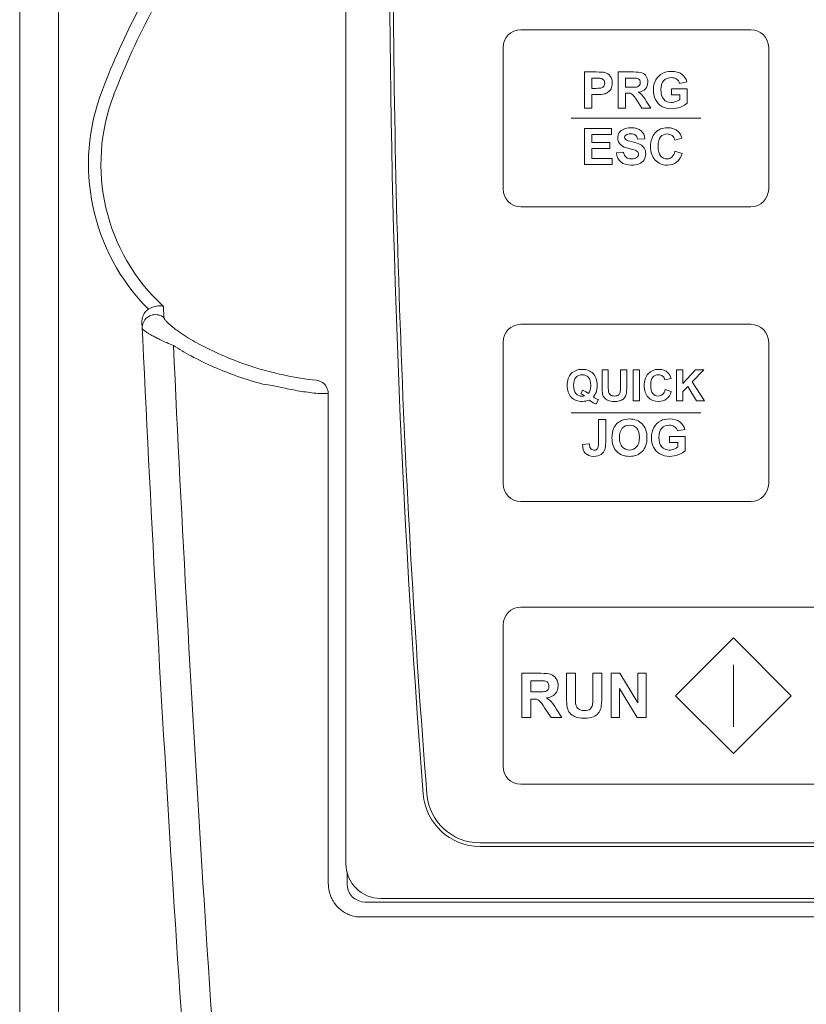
# Model space of a CAD drawing. Header units: millimetres. Extents: x -473 to 23648, y -382 to 1866.
# Tile 39 of 256: x 1068 to 1112, y 50 to 106. Entities that reach past the tile are written whole.
import ezdxf

# ---------------------------------------------------------------- set-up
doc = ezdxf.new("R2010")
doc.units = ezdxf.units.MM
doc.header["$LTSCALE"] = 80
doc.layers.get('0').update_dxf_attribs({"linetype": 'CONTINUOUS'})

msp = doc.modelspace()

# ---------------------------------------------------------------- linework, layer by layer
at = {"color": 0, "linetype": 'Continuous', "lineweight": 0}
for p, q in [((1086.454, 163.478), (1086.454, 86.778)), ((1068.034, 140.22), (1068.034, 14.587)), ((1070.234, 140.22), (1070.234, 14.587)), ((1076.182, 88.905), (1076.148, 89.537)), ((1086.454, 86.778), (1086.454, 58.078)), ((1085.455, 84.619), (1084.882, 84.618)), ((1094.015, 59.245), (1150.238, 59.245)), ((1150.238, 59.045), (1094.015, 59.045)), ((1086.517, 56.92), (1086.517, 57.603)), ((1085.457, 56.92), (1085.457, 57.01)), ((1156.534, 55.903), (1087.534, 55.903)), ((1088.427, 56.106), (1155.827, 56.106))]:
    msp.add_line(p, q, dxfattribs=at)
at = {"lineweight": 0}
msp.add_line((1087.131, 55.06), (1156.938, 55.06), dxfattribs=at)
at = {"color": 0, "linetype": 'Continuous', "lineweight": 0}
for centre, radius, start, end in [((1711.727, 110.58), 622.8, 175.51072, 184.474232), ((1711.727, 110.58), 622.6, 179.582278, 184.474232), ((1115.702, 85.101), 46.116, 152.6052, 158.8134), ((1115.702, 85.101), 45.412, 152.094, 158.8134), ((1083.534, 97.57), 11.616, 158.8134, 224.8662), ((1083.534, 97.57), 10.912, 158.8134, 227.4013), ((2873.034, 171.42), 1800, 182.635856, 184.61759), ((1083.497, 97.4), 11.327, 236.4266, 241.9024), ((1083.391, 97.412), 12.09, 236.4881, 241.9613), ((2888.265, 171.646), 1813.51, 182.664788, 184.585922), ((1086.733, 103.464), 18.2, 241.9077, 250.6043), ((1086.636, 103.508), 18.996, 241.9672, 250.6494), ((1086.899, 103.935), 18.7, 250.6051, 257.966), ((1086.53, 102.196), 16.922, 257.9612, 264.101), ((1086.835, 104.087), 19.609, 250.6591, 255.0277), ((1090.314, 149.056), 64.48, 262.38496, 262.865), ((1094.015, 62.245), 3.2, 184.4742, 270), ((1094.015, 62.245), 3, 184.4742, 270), ((1088.427, 58.078), 1.972, 180, 270), ((1087.534, 56.92), 1.017, 180, 270)]:
    msp.add_arc(centre, radius, start, end, dxfattribs=at)
at = {"color": 0, "lineweight": 0}
for points, knots in [([(1096.328, 105.161), (1096.328, 105.161), (1109.328, 105.161), (1109.328, 105.161), (1109.328, 105.161), (1109.878, 105.161), (1110.328, 104.711), (1110.328, 104.161), (1110.328, 104.161), (1110.328, 104.161), (1110.328, 96.161), (1110.328, 96.161), (1110.328, 96.161), (1110.328, 95.611), (1109.878, 95.161), (1109.328, 95.161), (1109.328, 95.161), (1109.328, 95.161), (1096.328, 95.161), (1096.328, 95.161), (1096.328, 95.161), (1095.778, 95.161), (1095.328, 95.611), (1095.328, 96.161), (1095.328, 96.161), (1095.328, 96.161), (1095.328, 104.161), (1095.328, 104.161), (1095.328, 104.161), (1095.328, 104.711), (1095.778, 105.161), (1096.328, 105.161)], [0, 0, 0, 0, 0.125, 0.125, 0.125, 0.125, 0.25, 0.25, 0.25, 0.25, 0.375, 0.375, 0.375, 0.375, 0.5, 0.5, 0.5, 0.5, 0.625, 0.625, 0.625, 0.625, 0.75, 0.75, 0.75, 0.75, 0.875, 0.875, 0.875, 0.875, 1, 1, 1, 1]), ([(1099.931, 100.733), (1099.931, 100.733), (1099.931, 102.773), (1099.931, 102.773), (1099.931, 102.773), (1099.931, 102.773), (1100.592, 102.773), (1100.592, 102.773), (1100.592, 102.773), (1100.842, 102.773), (1101.005, 102.762), (1101.081, 102.742), (1101.081, 102.742), (1101.198, 102.712), (1101.296, 102.645), (1101.375, 102.542), (1101.375, 102.542), (1101.454, 102.44), (1101.493, 102.307), (1101.493, 102.145), (1101.493, 102.145), (1101.493, 102.02), (1101.471, 101.915), (1101.425, 101.83), (1101.425, 101.83), (1101.379, 101.744), (1101.322, 101.677), (1101.252, 101.628), (1101.252, 101.628), (1101.182, 101.58), (1101.111, 101.548), (1101.038, 101.532), (1101.038, 101.532), (1100.94, 101.512), (1100.798, 101.502), (1100.611, 101.502), (1100.611, 101.502), (1100.611, 101.502), (1100.343, 101.502), (1100.343, 101.502), (1100.343, 101.502), (1100.343, 101.502), (1100.343, 100.733), (1100.343, 100.733), (1100.343, 100.733), (1100.343, 100.733), (1099.931, 100.733), (1099.931, 100.733)], [0, 0, 0, 0, 0.083333, 0.083333, 0.083333, 0.083333, 0.166667, 0.166667, 0.166667, 0.166667, 0.25, 0.25, 0.25, 0.25, 0.333333, 0.333333, 0.333333, 0.333333, 0.416667, 0.416667, 0.416667, 0.416667, 0.5, 0.5, 0.5, 0.5, 0.583333, 0.583333, 0.583333, 0.583333, 0.666667, 0.666667, 0.666667, 0.666667, 0.75, 0.75, 0.75, 0.75, 0.833333, 0.833333, 0.833333, 0.833333, 0.916667, 0.916667, 0.916667, 0.916667, 1, 1, 1, 1]), ([(1101.832, 100.733), (1101.832, 100.733), (1101.832, 102.773), (1101.832, 102.773), (1101.832, 102.773), (1101.832, 102.773), (1102.7, 102.773), (1102.7, 102.773), (1102.7, 102.773), (1102.918, 102.773), (1103.076, 102.754), (1103.174, 102.718), (1103.174, 102.718), (1103.273, 102.681), (1103.353, 102.616), (1103.412, 102.523), (1103.412, 102.523), (1103.471, 102.428), (1103.501, 102.322), (1103.501, 102.201), (1103.501, 102.201), (1103.501, 102.048), (1103.456, 101.921), (1103.366, 101.822), (1103.366, 101.822), (1103.276, 101.722), (1103.141, 101.659), (1102.962, 101.634), (1102.962, 101.634), (1103.051, 101.581), (1103.125, 101.524), (1103.183, 101.462), (1103.183, 101.462), (1103.241, 101.4), (1103.319, 101.29), (1103.417, 101.131), (1103.417, 101.131), (1103.417, 101.131), (1103.666, 100.733), (1103.666, 100.733), (1103.666, 100.733), (1103.666, 100.733), (1103.174, 100.733), (1103.174, 100.733), (1103.174, 100.733), (1103.174, 100.733), (1102.876, 101.177), (1102.876, 101.177), (1102.876, 101.177), (1102.77, 101.336), (1102.698, 101.436), (1102.659, 101.477), (1102.659, 101.477), (1102.62, 101.518), (1102.579, 101.546), (1102.535, 101.562), (1102.535, 101.562), (1102.492, 101.577), (1102.423, 101.585), (1102.328, 101.585), (1102.328, 101.585), (1102.328, 101.585), (1102.245, 101.585), (1102.245, 101.585), (1102.245, 101.585), (1102.245, 101.585), (1102.245, 100.733), (1102.245, 100.733), (1102.245, 100.733), (1102.245, 100.733), (1101.832, 100.733), (1101.832, 100.733)], [0, 0, 0, 0, 0.055556, 0.055556, 0.055556, 0.055556, 0.111111, 0.111111, 0.111111, 0.111111, 0.166667, 0.166667, 0.166667, 0.166667, 0.222222, 0.222222, 0.222222, 0.222222, 0.277778, 0.277778, 0.277778, 0.277778, 0.333333, 0.333333, 0.333333, 0.333333, 0.388889, 0.388889, 0.388889, 0.388889, 0.444444, 0.444444, 0.444444, 0.444444, 0.5, 0.5, 0.5, 0.5, 0.555556, 0.555556, 0.555556, 0.555556, 0.611111, 0.611111, 0.611111, 0.611111, 0.666667, 0.666667, 0.666667, 0.666667, 0.722222, 0.722222, 0.722222, 0.722222, 0.777778, 0.777778, 0.777778, 0.777778, 0.833333, 0.833333, 0.833333, 0.833333, 0.888889, 0.888889, 0.888889, 0.888889, 0.944444, 0.944444, 0.944444, 0.944444, 1, 1, 1, 1]), ([(1100.343, 102.428), (1100.343, 102.428), (1100.343, 101.849), (1100.343, 101.849), (1100.343, 101.849), (1100.343, 101.849), (1100.568, 101.849), (1100.568, 101.849), (1100.568, 101.849), (1100.73, 101.849), (1100.839, 101.86), (1100.894, 101.881), (1100.894, 101.881), (1100.948, 101.902), (1100.991, 101.936), (1101.022, 101.981), (1101.022, 101.981), (1101.053, 102.027), (1101.069, 102.079), (1101.069, 102.14), (1101.069, 102.14), (1101.069, 102.214), (1101.047, 102.275), (1101.003, 102.324), (1101.003, 102.324), (1100.96, 102.371), (1100.904, 102.402), (1100.838, 102.414), (1100.838, 102.414), (1100.789, 102.423), (1100.69, 102.428), (1100.542, 102.428), (1100.542, 102.428), (1100.542, 102.428), (1100.343, 102.428), (1100.343, 102.428)], [0, 0, 0, 0, 0.111111, 0.111111, 0.111111, 0.111111, 0.222222, 0.222222, 0.222222, 0.222222, 0.333333, 0.333333, 0.333333, 0.333333, 0.444444, 0.444444, 0.444444, 0.444444, 0.555556, 0.555556, 0.555556, 0.555556, 0.666667, 0.666667, 0.666667, 0.666667, 0.777778, 0.777778, 0.777778, 0.777778, 0.888889, 0.888889, 0.888889, 0.888889, 1, 1, 1, 1]), ([(1102.245, 101.91), (1102.245, 101.91), (1102.549, 101.91), (1102.549, 101.91), (1102.549, 101.91), (1102.747, 101.91), (1102.87, 101.918), (1102.919, 101.935), (1102.919, 101.935), (1102.968, 101.952), (1103.007, 101.981), (1103.035, 102.022), (1103.035, 102.022), (1103.062, 102.062), (1103.077, 102.113), (1103.077, 102.174), (1103.077, 102.174), (1103.077, 102.243), (1103.058, 102.298), (1103.022, 102.341), (1103.022, 102.341), (1102.985, 102.383), (1102.933, 102.409), (1102.866, 102.421), (1102.866, 102.421), (1102.833, 102.425), (1102.733, 102.428), (1102.566, 102.428), (1102.566, 102.428), (1102.566, 102.428), (1102.245, 102.428), (1102.245, 102.428), (1102.245, 102.428), (1102.245, 102.428), (1102.245, 101.91), (1102.245, 101.91)], [0, 0, 0, 0, 0.111111, 0.111111, 0.111111, 0.111111, 0.222222, 0.222222, 0.222222, 0.222222, 0.333333, 0.333333, 0.333333, 0.333333, 0.444444, 0.444444, 0.444444, 0.444444, 0.555556, 0.555556, 0.555556, 0.555556, 0.666667, 0.666667, 0.666667, 0.666667, 0.777778, 0.777778, 0.777778, 0.777778, 0.888889, 0.888889, 0.888889, 0.888889, 1, 1, 1, 1]), ([(1104.838, 101.483), (1104.838, 101.483), (1104.838, 101.827), (1104.838, 101.827), (1104.838, 101.827), (1104.838, 101.827), (1105.726, 101.827), (1105.726, 101.827), (1105.726, 101.827), (1105.726, 101.827), (1105.726, 101.014), (1105.726, 101.014), (1105.726, 101.014), (1105.639, 100.931), (1105.514, 100.857), (1105.35, 100.793), (1105.35, 100.793), (1105.187, 100.73), (1105.021, 100.698), (1104.853, 100.698), (1104.853, 100.698), (1104.64, 100.698), (1104.454, 100.743), (1104.295, 100.832), (1104.295, 100.832), (1104.137, 100.922), (1104.017, 101.05), (1103.938, 101.217), (1103.938, 101.217), (1103.858, 101.383), (1103.818, 101.564), (1103.818, 101.76), (1103.818, 101.76), (1103.818, 101.972), (1103.863, 102.161), (1103.951, 102.326), (1103.951, 102.326), (1104.041, 102.491), (1104.171, 102.618), (1104.343, 102.706), (1104.343, 102.706), (1104.473, 102.774), (1104.636, 102.807), (1104.831, 102.807), (1104.831, 102.807), (1105.084, 102.807), (1105.282, 102.754), (1105.424, 102.648), (1105.424, 102.648), (1105.566, 102.542), (1105.658, 102.395), (1105.699, 102.208), (1105.699, 102.208), (1105.699, 102.208), (1105.29, 102.131), (1105.29, 102.131), (1105.29, 102.131), (1105.261, 102.231), (1105.207, 102.311), (1105.128, 102.369), (1105.128, 102.369), (1105.048, 102.427), (1104.95, 102.456), (1104.831, 102.456), (1104.831, 102.456), (1104.651, 102.456), (1104.508, 102.399), (1104.402, 102.285), (1104.402, 102.285), (1104.295, 102.17), (1104.242, 102.001), (1104.242, 101.776), (1104.242, 101.776), (1104.242, 101.535), (1104.296, 101.353), (1104.404, 101.232), (1104.404, 101.232), (1104.511, 101.111), (1104.652, 101.05), (1104.827, 101.05), (1104.827, 101.05), (1104.913, 101.05), (1104.999, 101.067), (1105.086, 101.101), (1105.086, 101.101), (1105.173, 101.135), (1105.247, 101.176), (1105.31, 101.224), (1105.31, 101.224), (1105.31, 101.224), (1105.31, 101.483), (1105.31, 101.483), (1105.31, 101.483), (1105.31, 101.483), (1104.838, 101.483), (1104.838, 101.483)], [0, 0, 0, 0, 0.041667, 0.041667, 0.041667, 0.041667, 0.083333, 0.083333, 0.083333, 0.083333, 0.125, 0.125, 0.125, 0.125, 0.166667, 0.166667, 0.166667, 0.166667, 0.208333, 0.208333, 0.208333, 0.208333, 0.25, 0.25, 0.25, 0.25, 0.291667, 0.291667, 0.291667, 0.291667, 0.333333, 0.333333, 0.333333, 0.333333, 0.375, 0.375, 0.375, 0.375, 0.416667, 0.416667, 0.416667, 0.416667, 0.458333, 0.458333, 0.458333, 0.458333, 0.5, 0.5, 0.5, 0.5, 0.541667, 0.541667, 0.541667, 0.541667, 0.583333, 0.583333, 0.583333, 0.583333, 0.625, 0.625, 0.625, 0.625, 0.666667, 0.666667, 0.666667, 0.666667, 0.708333, 0.708333, 0.708333, 0.708333, 0.75, 0.75, 0.75, 0.75, 0.791667, 0.791667, 0.791667, 0.791667, 0.833333, 0.833333, 0.833333, 0.833333, 0.875, 0.875, 0.875, 0.875, 0.916667, 0.916667, 0.916667, 0.916667, 0.958333, 0.958333, 0.958333, 0.958333, 1, 1, 1, 1]), ([(1099.931, 97.55), (1099.931, 97.55), (1099.931, 99.59), (1099.931, 99.59), (1099.931, 99.59), (1099.931, 99.59), (1101.443, 99.59), (1101.443, 99.59), (1101.443, 99.59), (1101.443, 99.59), (1101.443, 99.244), (1101.443, 99.244), (1101.443, 99.244), (1101.443, 99.244), (1100.343, 99.244), (1100.343, 99.244), (1100.343, 99.244), (1100.343, 99.244), (1100.343, 98.792), (1100.343, 98.792), (1100.343, 98.792), (1100.343, 98.792), (1101.367, 98.792), (1101.367, 98.792), (1101.367, 98.792), (1101.367, 98.792), (1101.367, 98.449), (1101.367, 98.449), (1101.367, 98.449), (1101.367, 98.449), (1100.343, 98.449), (1100.343, 98.449), (1100.343, 98.449), (1100.343, 98.449), (1100.343, 97.894), (1100.343, 97.894), (1100.343, 97.894), (1100.343, 97.894), (1101.482, 97.894), (1101.482, 97.894), (1101.482, 97.894), (1101.482, 97.894), (1101.482, 97.55), (1101.482, 97.55), (1101.482, 97.55), (1101.482, 97.55), (1099.931, 97.55), (1099.931, 97.55)], [0, 0, 0, 0, 0.083333, 0.083333, 0.083333, 0.083333, 0.166667, 0.166667, 0.166667, 0.166667, 0.25, 0.25, 0.25, 0.25, 0.333333, 0.333333, 0.333333, 0.333333, 0.416667, 0.416667, 0.416667, 0.416667, 0.5, 0.5, 0.5, 0.5, 0.583333, 0.583333, 0.583333, 0.583333, 0.666667, 0.666667, 0.666667, 0.666667, 0.75, 0.75, 0.75, 0.75, 0.833333, 0.833333, 0.833333, 0.833333, 0.916667, 0.916667, 0.916667, 0.916667, 1, 1, 1, 1]), ([(1101.727, 98.213), (1101.727, 98.213), (1102.128, 98.253), (1102.128, 98.253), (1102.128, 98.253), (1102.152, 98.118), (1102.2, 98.019), (1102.275, 97.956), (1102.275, 97.956), (1102.348, 97.893), (1102.447, 97.861), (1102.573, 97.861), (1102.573, 97.861), (1102.705, 97.861), (1102.805, 97.889), (1102.872, 97.946), (1102.872, 97.946), (1102.94, 98.002), (1102.974, 98.068), (1102.974, 98.143), (1102.974, 98.143), (1102.974, 98.191), (1102.959, 98.232), (1102.931, 98.266), (1102.931, 98.266), (1102.903, 98.3), (1102.853, 98.329), (1102.783, 98.354), (1102.783, 98.354), (1102.735, 98.371), (1102.625, 98.4), (1102.453, 98.443), (1102.453, 98.443), (1102.232, 98.498), (1102.077, 98.565), (1101.989, 98.645), (1101.989, 98.645), (1101.863, 98.757), (1101.801, 98.894), (1101.801, 99.055), (1101.801, 99.055), (1101.801, 99.159), (1101.83, 99.256), (1101.889, 99.347), (1101.889, 99.347), (1101.948, 99.437), (1102.033, 99.506), (1102.143, 99.553), (1102.143, 99.553), (1102.255, 99.6), (1102.388, 99.624), (1102.545, 99.624), (1102.545, 99.624), (1102.801, 99.624), (1102.994, 99.568), (1103.123, 99.456), (1103.123, 99.456), (1103.252, 99.344), (1103.32, 99.194), (1103.327, 99.006), (1103.327, 99.006), (1103.327, 99.006), (1102.915, 98.988), (1102.915, 98.988), (1102.915, 98.988), (1102.898, 99.093), (1102.86, 99.169), (1102.802, 99.214), (1102.802, 99.214), (1102.744, 99.26), (1102.657, 99.283), (1102.541, 99.283), (1102.541, 99.283), (1102.421, 99.283), (1102.327, 99.259), (1102.26, 99.21), (1102.26, 99.21), (1102.216, 99.178), (1102.194, 99.136), (1102.194, 99.083), (1102.194, 99.083), (1102.194, 99.035), (1102.215, 98.994), (1102.256, 98.959), (1102.256, 98.959), (1102.307, 98.916), (1102.434, 98.87), (1102.634, 98.823), (1102.634, 98.823), (1102.834, 98.776), (1102.983, 98.727), (1103.079, 98.676), (1103.079, 98.676), (1103.174, 98.626), (1103.249, 98.557), (1103.304, 98.469), (1103.304, 98.469), (1103.358, 98.381), (1103.385, 98.273), (1103.385, 98.144), (1103.385, 98.144), (1103.385, 98.027), (1103.353, 97.918), (1103.288, 97.816), (1103.288, 97.816), (1103.223, 97.714), (1103.131, 97.638), (1103.013, 97.588), (1103.013, 97.588), (1102.894, 97.539), (1102.746, 97.514), (1102.568, 97.514), (1102.568, 97.514), (1102.311, 97.514), (1102.113, 97.573), (1101.974, 97.692), (1101.974, 97.692), (1101.836, 97.812), (1101.754, 97.985), (1101.727, 98.213)], [0, 0, 0, 0, 0.033333, 0.033333, 0.033333, 0.033333, 0.066667, 0.066667, 0.066667, 0.066667, 0.1, 0.1, 0.1, 0.1, 0.133333, 0.133333, 0.133333, 0.133333, 0.166667, 0.166667, 0.166667, 0.166667, 0.2, 0.2, 0.2, 0.2, 0.233333, 0.233333, 0.233333, 0.233333, 0.266667, 0.266667, 0.266667, 0.266667, 0.3, 0.3, 0.3, 0.3, 0.333333, 0.333333, 0.333333, 0.333333, 0.366667, 0.366667, 0.366667, 0.366667, 0.4, 0.4, 0.4, 0.4, 0.433333, 0.433333, 0.433333, 0.433333, 0.466667, 0.466667, 0.466667, 0.466667, 0.5, 0.5, 0.5, 0.5, 0.533333, 0.533333, 0.533333, 0.533333, 0.566667, 0.566667, 0.566667, 0.566667, 0.6, 0.6, 0.6, 0.6, 0.633333, 0.633333, 0.633333, 0.633333, 0.666667, 0.666667, 0.666667, 0.666667, 0.7, 0.7, 0.7, 0.7, 0.733333, 0.733333, 0.733333, 0.733333, 0.766667, 0.766667, 0.766667, 0.766667, 0.8, 0.8, 0.8, 0.8, 0.833333, 0.833333, 0.833333, 0.833333, 0.866667, 0.866667, 0.866667, 0.866667, 0.9, 0.9, 0.9, 0.9, 0.933333, 0.933333, 0.933333, 0.933333, 0.966667, 0.966667, 0.966667, 0.966667, 1, 1, 1, 1]), ([(1105.037, 98.3), (1105.037, 98.3), (1105.436, 98.173), (1105.436, 98.173), (1105.436, 98.173), (1105.375, 97.951), (1105.273, 97.785), (1105.131, 97.677), (1105.131, 97.677), (1104.989, 97.569), (1104.808, 97.515), (1104.589, 97.515), (1104.589, 97.515), (1104.318, 97.515), (1104.095, 97.608), (1103.921, 97.793), (1103.921, 97.793), (1103.747, 97.978), (1103.659, 98.231), (1103.659, 98.551), (1103.659, 98.551), (1103.659, 98.891), (1103.747, 99.155), (1103.922, 99.343), (1103.922, 99.343), (1104.098, 99.53), (1104.328, 99.624), (1104.614, 99.624), (1104.614, 99.624), (1104.863, 99.624), (1105.066, 99.551), (1105.222, 99.403), (1105.222, 99.403), (1105.315, 99.316), (1105.384, 99.191), (1105.431, 99.027), (1105.431, 99.027), (1105.431, 99.027), (1105.023, 98.93), (1105.023, 98.93), (1105.023, 98.93), (1104.999, 99.036), (1104.949, 99.119), (1104.872, 99.181), (1104.872, 99.181), (1104.795, 99.242), (1104.702, 99.272), (1104.593, 99.272), (1104.593, 99.272), (1104.442, 99.272), (1104.319, 99.218), (1104.225, 99.109), (1104.225, 99.109), (1104.131, 99.001), (1104.084, 98.825), (1104.084, 98.582), (1104.084, 98.582), (1104.084, 98.324), (1104.13, 98.141), (1104.223, 98.031), (1104.223, 98.031), (1104.316, 97.922), (1104.436, 97.867), (1104.584, 97.867), (1104.584, 97.867), (1104.694, 97.867), (1104.788, 97.902), (1104.867, 97.972), (1104.867, 97.972), (1104.946, 98.041), (1105.002, 98.151), (1105.037, 98.3)], [0, 0, 0, 0, 0.055556, 0.055556, 0.055556, 0.055556, 0.111111, 0.111111, 0.111111, 0.111111, 0.166667, 0.166667, 0.166667, 0.166667, 0.222222, 0.222222, 0.222222, 0.222222, 0.277778, 0.277778, 0.277778, 0.277778, 0.333333, 0.333333, 0.333333, 0.333333, 0.388889, 0.388889, 0.388889, 0.388889, 0.444444, 0.444444, 0.444444, 0.444444, 0.5, 0.5, 0.5, 0.5, 0.555556, 0.555556, 0.555556, 0.555556, 0.611111, 0.611111, 0.611111, 0.611111, 0.666667, 0.666667, 0.666667, 0.666667, 0.722222, 0.722222, 0.722222, 0.722222, 0.777778, 0.777778, 0.777778, 0.777778, 0.833333, 0.833333, 0.833333, 0.833333, 0.888889, 0.888889, 0.888889, 0.888889, 0.944444, 0.944444, 0.944444, 0.944444, 1, 1, 1, 1]), ([(1096.328, 88.525), (1096.328, 88.525), (1109.328, 88.525), (1109.328, 88.525), (1109.328, 88.525), (1109.878, 88.525), (1110.328, 88.075), (1110.328, 87.525), (1110.328, 87.525), (1110.328, 87.525), (1110.328, 79.525), (1110.328, 79.525), (1110.328, 79.525), (1110.328, 78.975), (1109.878, 78.525), (1109.328, 78.525), (1109.328, 78.525), (1109.328, 78.525), (1096.328, 78.525), (1096.328, 78.525), (1096.328, 78.525), (1095.778, 78.525), (1095.328, 78.975), (1095.328, 79.525), (1095.328, 79.525), (1095.328, 79.525), (1095.328, 87.525), (1095.328, 87.525), (1095.328, 87.525), (1095.328, 88.075), (1095.778, 88.525), (1096.328, 88.525)], [0, 0, 0, 0, 0.125, 0.125, 0.125, 0.125, 0.25, 0.25, 0.25, 0.25, 0.375, 0.375, 0.375, 0.375, 0.5, 0.5, 0.5, 0.5, 0.625, 0.625, 0.625, 0.625, 0.75, 0.75, 0.75, 0.75, 0.875, 0.875, 0.875, 0.875, 1, 1, 1, 1]), ([(1100.428, 84.424), (1100.514, 84.362), (1100.608, 84.312), (1100.71, 84.276), (1100.71, 84.276), (1100.71, 84.276), (1100.58, 84.026), (1100.58, 84.026), (1100.58, 84.026), (1100.527, 84.042), (1100.475, 84.064), (1100.424, 84.092), (1100.424, 84.092), (1100.413, 84.098), (1100.335, 84.149), (1100.189, 84.247), (1100.189, 84.247), (1100.074, 84.197), (1099.948, 84.172), (1099.809, 84.172), (1099.809, 84.172), (1099.54, 84.172), (1099.33, 84.251), (1099.177, 84.409), (1099.177, 84.409), (1099.025, 84.567), (1098.949, 84.79), (1098.949, 85.076), (1098.949, 85.076), (1098.949, 85.361), (1099.025, 85.583), (1099.178, 85.742), (1099.178, 85.742), (1099.33, 85.9), (1099.538, 85.98), (1099.799, 85.98), (1099.799, 85.98), (1100.058, 85.98), (1100.264, 85.9), (1100.416, 85.742), (1100.416, 85.742), (1100.567, 85.583), (1100.643, 85.361), (1100.643, 85.076), (1100.643, 85.076), (1100.643, 84.925), (1100.622, 84.792), (1100.58, 84.678), (1100.58, 84.678), (1100.548, 84.59), (1100.497, 84.505), (1100.428, 84.424)], [0, 0, 0, 0, 0.076923, 0.076923, 0.076923, 0.076923, 0.153846, 0.153846, 0.153846, 0.153846, 0.230769, 0.230769, 0.230769, 0.230769, 0.307692, 0.307692, 0.307692, 0.307692, 0.384615, 0.384615, 0.384615, 0.384615, 0.461538, 0.461538, 0.461538, 0.461538, 0.538462, 0.538462, 0.538462, 0.538462, 0.615385, 0.615385, 0.615385, 0.615385, 0.692308, 0.692308, 0.692308, 0.692308, 0.769231, 0.769231, 0.769231, 0.769231, 0.846154, 0.846154, 0.846154, 0.846154, 0.923077, 0.923077, 0.923077, 0.923077, 1, 1, 1, 1]), ([(1100.144, 84.623), (1100.189, 84.676), (1100.223, 84.74), (1100.246, 84.816), (1100.246, 84.816), (1100.268, 84.891), (1100.28, 84.978), (1100.28, 85.076), (1100.28, 85.076), (1100.28, 85.278), (1100.235, 85.429), (1100.146, 85.528), (1100.146, 85.528), (1100.057, 85.628), (1099.941, 85.678), (1099.797, 85.678), (1099.797, 85.678), (1099.653, 85.678), (1099.536, 85.628), (1099.447, 85.528), (1099.447, 85.528), (1099.357, 85.428), (1099.312, 85.277), (1099.312, 85.076), (1099.312, 85.076), (1099.312, 84.872), (1099.357, 84.719), (1099.447, 84.617), (1099.447, 84.617), (1099.536, 84.516), (1099.649, 84.465), (1099.786, 84.465), (1099.786, 84.465), (1099.837, 84.465), (1099.885, 84.474), (1099.93, 84.49), (1099.93, 84.49), (1099.859, 84.537), (1099.786, 84.574), (1099.712, 84.6), (1099.712, 84.6), (1099.712, 84.6), (1099.811, 84.802), (1099.811, 84.802), (1099.811, 84.802), (1099.927, 84.762), (1100.038, 84.703), (1100.144, 84.623)], [0, 0, 0, 0, 0.083333, 0.083333, 0.083333, 0.083333, 0.166667, 0.166667, 0.166667, 0.166667, 0.25, 0.25, 0.25, 0.25, 0.333333, 0.333333, 0.333333, 0.333333, 0.416667, 0.416667, 0.416667, 0.416667, 0.5, 0.5, 0.5, 0.5, 0.583333, 0.583333, 0.583333, 0.583333, 0.666667, 0.666667, 0.666667, 0.666667, 0.75, 0.75, 0.75, 0.75, 0.833333, 0.833333, 0.833333, 0.833333, 0.916667, 0.916667, 0.916667, 0.916667, 1, 1, 1, 1]), ([(1100.918, 85.95), (1100.918, 85.95), (1101.271, 85.95), (1101.271, 85.95), (1101.271, 85.95), (1101.271, 85.95), (1101.271, 85.003), (1101.271, 85.003), (1101.271, 85.003), (1101.271, 84.853), (1101.275, 84.755), (1101.284, 84.711), (1101.284, 84.711), (1101.299, 84.639), (1101.335, 84.582), (1101.392, 84.539), (1101.392, 84.539), (1101.449, 84.495), (1101.526, 84.474), (1101.625, 84.474), (1101.625, 84.474), (1101.725, 84.474), (1101.801, 84.494), (1101.852, 84.535), (1101.852, 84.535), (1101.902, 84.576), (1101.933, 84.626), (1101.943, 84.686), (1101.943, 84.686), (1101.954, 84.746), (1101.959, 84.845), (1101.959, 84.983), (1101.959, 84.983), (1101.959, 84.983), (1101.959, 85.95), (1101.959, 85.95), (1101.959, 85.95), (1101.959, 85.95), (1102.311, 85.95), (1102.311, 85.95), (1102.311, 85.95), (1102.311, 85.95), (1102.311, 85.032), (1102.311, 85.032), (1102.311, 85.032), (1102.311, 84.822), (1102.302, 84.674), (1102.283, 84.587), (1102.283, 84.587), (1102.264, 84.5), (1102.229, 84.427), (1102.178, 84.368), (1102.178, 84.368), (1102.126, 84.308), (1102.057, 84.26), (1101.972, 84.225), (1101.972, 84.225), (1101.886, 84.19), (1101.774, 84.172), (1101.635, 84.172), (1101.635, 84.172), (1101.468, 84.172), (1101.342, 84.191), (1101.256, 84.23), (1101.256, 84.23), (1101.169, 84.269), (1101.101, 84.319), (1101.051, 84.38), (1101.051, 84.38), (1101.001, 84.442), (1100.968, 84.506), (1100.952, 84.574), (1100.952, 84.574), (1100.929, 84.674), (1100.918, 84.822), (1100.918, 85.018), (1100.918, 85.018), (1100.918, 85.018), (1100.918, 85.95), (1100.918, 85.95)], [0, 0, 0, 0, 0.05, 0.05, 0.05, 0.05, 0.1, 0.1, 0.1, 0.1, 0.15, 0.15, 0.15, 0.15, 0.2, 0.2, 0.2, 0.2, 0.25, 0.25, 0.25, 0.25, 0.3, 0.3, 0.3, 0.3, 0.35, 0.35, 0.35, 0.35, 0.4, 0.4, 0.4, 0.4, 0.45, 0.45, 0.45, 0.45, 0.5, 0.5, 0.5, 0.5, 0.55, 0.55, 0.55, 0.55, 0.6, 0.6, 0.6, 0.6, 0.65, 0.65, 0.65, 0.65, 0.7, 0.7, 0.7, 0.7, 0.75, 0.75, 0.75, 0.75, 0.8, 0.8, 0.8, 0.8, 0.85, 0.85, 0.85, 0.85, 0.9, 0.9, 0.9, 0.9, 0.95, 0.95, 0.95, 0.95, 1, 1, 1, 1]), ([(1102.673, 84.202), (1102.673, 84.202), (1102.673, 85.95), (1102.673, 85.95), (1102.673, 85.95), (1102.673, 85.95), (1103.026, 85.95), (1103.026, 85.95), (1103.026, 85.95), (1103.026, 85.95), (1103.026, 84.202), (1103.026, 84.202), (1103.026, 84.202), (1103.026, 84.202), (1102.673, 84.202), (1102.673, 84.202)], [0, 0, 0, 0, 0.25, 0.25, 0.25, 0.25, 0.5, 0.5, 0.5, 0.5, 0.75, 0.75, 0.75, 0.75, 1, 1, 1, 1]), ([(1104.481, 84.845), (1104.481, 84.845), (1104.823, 84.736), (1104.823, 84.736), (1104.823, 84.736), (1104.77, 84.545), (1104.683, 84.404), (1104.561, 84.311), (1104.561, 84.311), (1104.439, 84.219), (1104.284, 84.172), (1104.097, 84.172), (1104.097, 84.172), (1103.865, 84.172), (1103.674, 84.252), (1103.524, 84.41), (1103.524, 84.41), (1103.375, 84.569), (1103.3, 84.786), (1103.3, 85.06), (1103.3, 85.06), (1103.3, 85.351), (1103.375, 85.577), (1103.526, 85.738), (1103.526, 85.738), (1103.676, 85.899), (1103.873, 85.98), (1104.118, 85.98), (1104.118, 85.98), (1104.332, 85.98), (1104.506, 85.917), (1104.639, 85.79), (1104.639, 85.79), (1104.719, 85.716), (1104.778, 85.608), (1104.818, 85.468), (1104.818, 85.468), (1104.818, 85.468), (1104.469, 85.385), (1104.469, 85.385), (1104.469, 85.385), (1104.448, 85.475), (1104.405, 85.547), (1104.339, 85.6), (1104.339, 85.6), (1104.274, 85.652), (1104.194, 85.678), (1104.1, 85.678), (1104.1, 85.678), (1103.971, 85.678), (1103.866, 85.632), (1103.785, 85.539), (1103.785, 85.539), (1103.704, 85.446), (1103.664, 85.295), (1103.664, 85.087), (1103.664, 85.087), (1103.664, 84.866), (1103.704, 84.708), (1103.783, 84.615), (1103.783, 84.615), (1103.863, 84.521), (1103.966, 84.474), (1104.093, 84.474), (1104.093, 84.474), (1104.187, 84.474), (1104.268, 84.503), (1104.335, 84.563), (1104.335, 84.563), (1104.403, 84.623), (1104.451, 84.717), (1104.481, 84.845)], [0, 0, 0, 0, 0.055556, 0.055556, 0.055556, 0.055556, 0.111111, 0.111111, 0.111111, 0.111111, 0.166667, 0.166667, 0.166667, 0.166667, 0.222222, 0.222222, 0.222222, 0.222222, 0.277778, 0.277778, 0.277778, 0.277778, 0.333333, 0.333333, 0.333333, 0.333333, 0.388889, 0.388889, 0.388889, 0.388889, 0.444444, 0.444444, 0.444444, 0.444444, 0.5, 0.5, 0.5, 0.5, 0.555556, 0.555556, 0.555556, 0.555556, 0.611111, 0.611111, 0.611111, 0.611111, 0.666667, 0.666667, 0.666667, 0.666667, 0.722222, 0.722222, 0.722222, 0.722222, 0.777778, 0.777778, 0.777778, 0.777778, 0.833333, 0.833333, 0.833333, 0.833333, 0.888889, 0.888889, 0.888889, 0.888889, 0.944444, 0.944444, 0.944444, 0.944444, 1, 1, 1, 1]), ([(1105.131, 84.202), (1105.131, 84.202), (1105.131, 85.95), (1105.131, 85.95), (1105.131, 85.95), (1105.131, 85.95), (1105.483, 85.95), (1105.483, 85.95), (1105.483, 85.95), (1105.483, 85.95), (1105.483, 85.174), (1105.483, 85.174), (1105.483, 85.174), (1105.483, 85.174), (1106.197, 85.95), (1106.197, 85.95), (1106.197, 85.95), (1106.197, 85.95), (1106.671, 85.95), (1106.671, 85.95), (1106.671, 85.95), (1106.671, 85.95), (1106.013, 85.269), (1106.013, 85.269), (1106.013, 85.269), (1106.013, 85.269), (1106.707, 84.202), (1106.707, 84.202), (1106.707, 84.202), (1106.707, 84.202), (1106.25, 84.202), (1106.25, 84.202), (1106.25, 84.202), (1106.25, 84.202), (1105.77, 85.022), (1105.77, 85.022), (1105.77, 85.022), (1105.77, 85.022), (1105.483, 84.73), (1105.483, 84.73), (1105.483, 84.73), (1105.483, 84.73), (1105.483, 84.202), (1105.483, 84.202), (1105.483, 84.202), (1105.483, 84.202), (1105.131, 84.202), (1105.131, 84.202)], [0, 0, 0, 0, 0.083333, 0.083333, 0.083333, 0.083333, 0.166667, 0.166667, 0.166667, 0.166667, 0.25, 0.25, 0.25, 0.25, 0.333333, 0.333333, 0.333333, 0.333333, 0.416667, 0.416667, 0.416667, 0.416667, 0.5, 0.5, 0.5, 0.5, 0.583333, 0.583333, 0.583333, 0.583333, 0.666667, 0.666667, 0.666667, 0.666667, 0.75, 0.75, 0.75, 0.75, 0.833333, 0.833333, 0.833333, 0.833333, 0.916667, 0.916667, 0.916667, 0.916667, 1, 1, 1, 1]), ([(1100.712, 83.145), (1100.712, 83.145), (1101.123, 83.145), (1101.123, 83.145), (1101.123, 83.145), (1101.123, 83.145), (1101.123, 81.853), (1101.123, 81.853), (1101.123, 81.853), (1101.123, 81.685), (1101.107, 81.555), (1101.078, 81.464), (1101.078, 81.464), (1101.038, 81.345), (1100.966, 81.25), (1100.861, 81.178), (1100.861, 81.178), (1100.756, 81.106), (1100.618, 81.07), (1100.446, 81.07), (1100.446, 81.07), (1100.245, 81.07), (1100.09, 81.126), (1099.981, 81.239), (1099.981, 81.239), (1099.873, 81.352), (1099.818, 81.517), (1099.818, 81.735), (1099.818, 81.735), (1099.818, 81.735), (1100.206, 81.78), (1100.206, 81.78), (1100.206, 81.78), (1100.21, 81.663), (1100.227, 81.58), (1100.257, 81.532), (1100.257, 81.532), (1100.301, 81.459), (1100.369, 81.422), (1100.46, 81.422), (1100.46, 81.422), (1100.552, 81.422), (1100.617, 81.448), (1100.655, 81.501), (1100.655, 81.501), (1100.693, 81.553), (1100.712, 81.662), (1100.712, 81.827), (1100.712, 81.827), (1100.712, 81.827), (1100.712, 83.145), (1100.712, 83.145)], [0, 0, 0, 0, 0.076923, 0.076923, 0.076923, 0.076923, 0.153846, 0.153846, 0.153846, 0.153846, 0.230769, 0.230769, 0.230769, 0.230769, 0.307692, 0.307692, 0.307692, 0.307692, 0.384615, 0.384615, 0.384615, 0.384615, 0.461538, 0.461538, 0.461538, 0.461538, 0.538462, 0.538462, 0.538462, 0.538462, 0.615385, 0.615385, 0.615385, 0.615385, 0.692308, 0.692308, 0.692308, 0.692308, 0.769231, 0.769231, 0.769231, 0.769231, 0.846154, 0.846154, 0.846154, 0.846154, 0.923077, 0.923077, 0.923077, 0.923077, 1, 1, 1, 1]), ([(1101.477, 82.112), (1101.477, 82.32), (1101.508, 82.494), (1101.57, 82.635), (1101.57, 82.635), (1101.617, 82.739), (1101.68, 82.833), (1101.76, 82.915), (1101.76, 82.915), (1101.841, 82.997), (1101.928, 83.059), (1102.024, 83.099), (1102.024, 83.099), (1102.151, 83.153), (1102.297, 83.179), (1102.464, 83.179), (1102.464, 83.179), (1102.764, 83.179), (1103.005, 83.086), (1103.185, 82.9), (1103.185, 82.9), (1103.365, 82.713), (1103.456, 82.454), (1103.456, 82.122), (1103.456, 82.122), (1103.456, 81.793), (1103.366, 81.535), (1103.187, 81.349), (1103.187, 81.349), (1103.008, 81.163), (1102.769, 81.07), (1102.469, 81.07), (1102.469, 81.07), (1102.166, 81.07), (1101.925, 81.163), (1101.746, 81.348), (1101.746, 81.348), (1101.567, 81.533), (1101.477, 81.788), (1101.477, 82.112)], [0, 0, 0, 0, 0.1, 0.1, 0.1, 0.1, 0.2, 0.2, 0.2, 0.2, 0.3, 0.3, 0.3, 0.3, 0.4, 0.4, 0.4, 0.4, 0.5, 0.5, 0.5, 0.5, 0.6, 0.6, 0.6, 0.6, 0.7, 0.7, 0.7, 0.7, 0.8, 0.8, 0.8, 0.8, 0.9, 0.9, 0.9, 0.9, 1, 1, 1, 1]), ([(1104.726, 81.855), (1104.726, 81.855), (1104.726, 82.199), (1104.726, 82.199), (1104.726, 82.199), (1104.726, 82.199), (1105.614, 82.199), (1105.614, 82.199), (1105.614, 82.199), (1105.614, 82.199), (1105.614, 81.386), (1105.614, 81.386), (1105.614, 81.386), (1105.527, 81.303), (1105.402, 81.229), (1105.238, 81.165), (1105.238, 81.165), (1105.075, 81.102), (1104.909, 81.07), (1104.741, 81.07), (1104.741, 81.07), (1104.528, 81.07), (1104.342, 81.115), (1104.183, 81.204), (1104.183, 81.204), (1104.025, 81.294), (1103.905, 81.422), (1103.826, 81.588), (1103.826, 81.588), (1103.746, 81.755), (1103.706, 81.936), (1103.706, 82.132), (1103.706, 82.132), (1103.706, 82.344), (1103.751, 82.533), (1103.839, 82.698), (1103.839, 82.698), (1103.929, 82.863), (1104.059, 82.99), (1104.231, 83.078), (1104.231, 83.078), (1104.361, 83.146), (1104.524, 83.179), (1104.719, 83.179), (1104.719, 83.179), (1104.972, 83.179), (1105.17, 83.126), (1105.312, 83.02), (1105.312, 83.02), (1105.454, 82.914), (1105.546, 82.767), (1105.587, 82.579), (1105.587, 82.579), (1105.587, 82.579), (1105.178, 82.503), (1105.178, 82.503), (1105.178, 82.503), (1105.149, 82.603), (1105.095, 82.683), (1105.016, 82.74), (1105.016, 82.74), (1104.936, 82.798), (1104.838, 82.827), (1104.719, 82.827), (1104.719, 82.827), (1104.539, 82.827), (1104.396, 82.77), (1104.29, 82.656), (1104.29, 82.656), (1104.183, 82.542), (1104.13, 82.373), (1104.13, 82.148), (1104.13, 82.148), (1104.13, 81.907), (1104.184, 81.725), (1104.292, 81.604), (1104.292, 81.604), (1104.399, 81.482), (1104.54, 81.422), (1104.715, 81.422), (1104.715, 81.422), (1104.801, 81.422), (1104.887, 81.439), (1104.974, 81.473), (1104.974, 81.473), (1105.061, 81.507), (1105.135, 81.548), (1105.198, 81.596), (1105.198, 81.596), (1105.198, 81.596), (1105.198, 81.855), (1105.198, 81.855), (1105.198, 81.855), (1105.198, 81.855), (1104.726, 81.855), (1104.726, 81.855)], [0, 0, 0, 0, 0.041667, 0.041667, 0.041667, 0.041667, 0.083333, 0.083333, 0.083333, 0.083333, 0.125, 0.125, 0.125, 0.125, 0.166667, 0.166667, 0.166667, 0.166667, 0.208333, 0.208333, 0.208333, 0.208333, 0.25, 0.25, 0.25, 0.25, 0.291667, 0.291667, 0.291667, 0.291667, 0.333333, 0.333333, 0.333333, 0.333333, 0.375, 0.375, 0.375, 0.375, 0.416667, 0.416667, 0.416667, 0.416667, 0.458333, 0.458333, 0.458333, 0.458333, 0.5, 0.5, 0.5, 0.5, 0.541667, 0.541667, 0.541667, 0.541667, 0.583333, 0.583333, 0.583333, 0.583333, 0.625, 0.625, 0.625, 0.625, 0.666667, 0.666667, 0.666667, 0.666667, 0.708333, 0.708333, 0.708333, 0.708333, 0.75, 0.75, 0.75, 0.75, 0.791667, 0.791667, 0.791667, 0.791667, 0.833333, 0.833333, 0.833333, 0.833333, 0.875, 0.875, 0.875, 0.875, 0.916667, 0.916667, 0.916667, 0.916667, 0.958333, 0.958333, 0.958333, 0.958333, 1, 1, 1, 1]), ([(1101.901, 82.126), (1101.901, 81.895), (1101.955, 81.72), (1102.061, 81.601), (1102.061, 81.601), (1102.168, 81.482), (1102.304, 81.422), (1102.468, 81.422), (1102.468, 81.422), (1102.632, 81.422), (1102.767, 81.481), (1102.872, 81.6), (1102.872, 81.6), (1102.977, 81.718), (1103.03, 81.895), (1103.03, 82.132), (1103.03, 82.132), (1103.03, 82.365), (1102.978, 82.54), (1102.876, 82.655), (1102.876, 82.655), (1102.774, 82.77), (1102.637, 82.827), (1102.468, 82.827), (1102.468, 82.827), (1102.298, 82.827), (1102.161, 82.769), (1102.057, 82.653), (1102.057, 82.653), (1101.954, 82.536), (1101.901, 82.361), (1101.901, 82.126)], [0, 0, 0, 0, 0.125, 0.125, 0.125, 0.125, 0.25, 0.25, 0.25, 0.25, 0.375, 0.375, 0.375, 0.375, 0.5, 0.5, 0.5, 0.5, 0.625, 0.625, 0.625, 0.625, 0.75, 0.75, 0.75, 0.75, 0.875, 0.875, 0.875, 0.875, 1, 1, 1, 1]), ([(1096.328, 72.552), (1096.328, 72.552), (1113.852, 72.552), (1113.852, 72.552), (1113.852, 72.552), (1114.402, 72.552), (1114.852, 72.102), (1114.852, 71.552), (1114.852, 71.552), (1114.852, 71.552), (1114.852, 63.552), (1114.852, 63.552), (1114.852, 63.552), (1114.852, 63.002), (1114.402, 62.552), (1113.852, 62.552), (1113.852, 62.552), (1113.852, 62.552), (1096.328, 62.552), (1096.328, 62.552), (1096.328, 62.552), (1095.778, 62.552), (1095.328, 63.002), (1095.328, 63.552), (1095.328, 63.552), (1095.328, 63.552), (1095.328, 71.552), (1095.328, 71.552), (1095.328, 71.552), (1095.328, 72.102), (1095.778, 72.552), (1096.328, 72.552)], [0, 0, 0, 0, 0.125, 0.125, 0.125, 0.125, 0.25, 0.25, 0.25, 0.25, 0.375, 0.375, 0.375, 0.375, 0.5, 0.5, 0.5, 0.5, 0.625, 0.625, 0.625, 0.625, 0.75, 0.75, 0.75, 0.75, 0.875, 0.875, 0.875, 0.875, 1, 1, 1, 1]), ([(1108.336, 70.813), (1108.336, 70.813), (1111.6, 67.549), (1111.6, 67.549), (1111.6, 67.549), (1111.6, 67.549), (1108.336, 64.286), (1108.336, 64.286), (1108.336, 64.286), (1108.336, 64.286), (1105.073, 67.549), (1105.073, 67.549), (1105.073, 67.549), (1105.073, 67.549), (1108.336, 70.813), (1108.336, 70.813)], [0, 0, 0, 0, 0.25, 0.25, 0.25, 0.25, 0.5, 0.5, 0.5, 0.5, 0.75, 0.75, 0.75, 0.75, 1, 1, 1, 1]), ([(1096.397, 66.326), (1096.397, 66.326), (1096.397, 68.821), (1096.397, 68.821), (1096.397, 68.821), (1096.397, 68.821), (1097.458, 68.821), (1097.458, 68.821), (1097.458, 68.821), (1097.724, 68.821), (1097.918, 68.799), (1098.039, 68.754), (1098.039, 68.754), (1098.16, 68.709), (1098.257, 68.63), (1098.329, 68.515), (1098.329, 68.515), (1098.402, 68.4), (1098.438, 68.269), (1098.438, 68.122), (1098.438, 68.122), (1098.438, 67.935), (1098.383, 67.779), (1098.273, 67.657), (1098.273, 67.657), (1098.163, 67.536), (1097.998, 67.459), (1097.779, 67.427), (1097.779, 67.427), (1097.888, 67.363), (1097.978, 67.294), (1098.049, 67.218), (1098.049, 67.218), (1098.12, 67.141), (1098.215, 67.007), (1098.336, 66.813), (1098.336, 66.813), (1098.336, 66.813), (1098.641, 66.326), (1098.641, 66.326), (1098.641, 66.326), (1098.641, 66.326), (1098.038, 66.326), (1098.038, 66.326), (1098.038, 66.326), (1098.038, 66.326), (1097.674, 66.869), (1097.674, 66.869), (1097.674, 66.869), (1097.544, 67.063), (1097.456, 67.185), (1097.408, 67.236), (1097.408, 67.236), (1097.361, 67.286), (1097.31, 67.32), (1097.257, 67.34), (1097.257, 67.34), (1097.203, 67.358), (1097.119, 67.367), (1097.003, 67.367), (1097.003, 67.367), (1097.003, 67.367), (1096.901, 67.367), (1096.901, 67.367), (1096.901, 67.367), (1096.901, 67.367), (1096.901, 66.326), (1096.901, 66.326), (1096.901, 66.326), (1096.901, 66.326), (1096.397, 66.326), (1096.397, 66.326)], [0, 0, 0, 0, 0.055556, 0.055556, 0.055556, 0.055556, 0.111111, 0.111111, 0.111111, 0.111111, 0.166667, 0.166667, 0.166667, 0.166667, 0.222222, 0.222222, 0.222222, 0.222222, 0.277778, 0.277778, 0.277778, 0.277778, 0.333333, 0.333333, 0.333333, 0.333333, 0.388889, 0.388889, 0.388889, 0.388889, 0.444444, 0.444444, 0.444444, 0.444444, 0.5, 0.5, 0.5, 0.5, 0.555556, 0.555556, 0.555556, 0.555556, 0.611111, 0.611111, 0.611111, 0.611111, 0.666667, 0.666667, 0.666667, 0.666667, 0.722222, 0.722222, 0.722222, 0.722222, 0.777778, 0.777778, 0.777778, 0.777778, 0.833333, 0.833333, 0.833333, 0.833333, 0.888889, 0.888889, 0.888889, 0.888889, 0.944444, 0.944444, 0.944444, 0.944444, 1, 1, 1, 1]), ([(1096.901, 67.766), (1096.901, 67.766), (1097.274, 67.766), (1097.274, 67.766), (1097.274, 67.766), (1097.515, 67.766), (1097.666, 67.776), (1097.727, 67.796), (1097.727, 67.796), (1097.787, 67.817), (1097.834, 67.852), (1097.868, 67.902), (1097.868, 67.902), (1097.902, 67.952), (1097.919, 68.014), (1097.919, 68.089), (1097.919, 68.089), (1097.919, 68.173), (1097.896, 68.241), (1097.852, 68.293), (1097.852, 68.293), (1097.807, 68.344), (1097.744, 68.377), (1097.662, 68.391), (1097.662, 68.391), (1097.621, 68.396), (1097.498, 68.399), (1097.294, 68.399), (1097.294, 68.399), (1097.294, 68.399), (1096.901, 68.399), (1096.901, 68.399), (1096.901, 68.399), (1096.901, 68.399), (1096.901, 67.766), (1096.901, 67.766)], [0, 0, 0, 0, 0.111111, 0.111111, 0.111111, 0.111111, 0.222222, 0.222222, 0.222222, 0.222222, 0.333333, 0.333333, 0.333333, 0.333333, 0.444444, 0.444444, 0.444444, 0.444444, 0.555556, 0.555556, 0.555556, 0.555556, 0.666667, 0.666667, 0.666667, 0.666667, 0.777778, 0.777778, 0.777778, 0.777778, 0.888889, 0.888889, 0.888889, 0.888889, 1, 1, 1, 1]), ([(1098.91, 68.821), (1098.91, 68.821), (1099.414, 68.821), (1099.414, 68.821), (1099.414, 68.821), (1099.414, 68.821), (1099.414, 67.47), (1099.414, 67.47), (1099.414, 67.47), (1099.414, 67.255), (1099.42, 67.116), (1099.432, 67.053), (1099.432, 67.053), (1099.454, 66.95), (1099.506, 66.868), (1099.586, 66.807), (1099.586, 66.807), (1099.668, 66.745), (1099.779, 66.714), (1099.919, 66.714), (1099.919, 66.714), (1100.062, 66.714), (1100.17, 66.743), (1100.243, 66.801), (1100.243, 66.801), (1100.316, 66.86), (1100.359, 66.932), (1100.374, 67.016), (1100.374, 67.016), (1100.389, 67.102), (1100.396, 67.243), (1100.396, 67.441), (1100.396, 67.441), (1100.396, 67.441), (1100.396, 68.821), (1100.396, 68.821), (1100.396, 68.821), (1100.396, 68.821), (1100.9, 68.821), (1100.9, 68.821), (1100.9, 68.821), (1100.9, 68.821), (1100.9, 67.51), (1100.9, 67.51), (1100.9, 67.51), (1100.9, 67.211), (1100.886, 66.999), (1100.859, 66.875), (1100.859, 66.875), (1100.832, 66.751), (1100.782, 66.647), (1100.708, 66.562), (1100.708, 66.562), (1100.635, 66.477), (1100.537, 66.409), (1100.415, 66.359), (1100.415, 66.359), (1100.292, 66.308), (1100.132, 66.283), (1099.934, 66.283), (1099.934, 66.283), (1099.696, 66.283), (1099.515, 66.31), (1099.392, 66.366), (1099.392, 66.366), (1099.269, 66.421), (1099.172, 66.492), (1099.101, 66.58), (1099.101, 66.58), (1099.029, 66.668), (1098.982, 66.76), (1098.959, 66.857), (1098.959, 66.857), (1098.926, 67), (1098.91, 67.211), (1098.91, 67.49), (1098.91, 67.49), (1098.91, 67.49), (1098.91, 68.821), (1098.91, 68.821)], [0, 0, 0, 0, 0.05, 0.05, 0.05, 0.05, 0.1, 0.1, 0.1, 0.1, 0.15, 0.15, 0.15, 0.15, 0.2, 0.2, 0.2, 0.2, 0.25, 0.25, 0.25, 0.25, 0.3, 0.3, 0.3, 0.3, 0.35, 0.35, 0.35, 0.35, 0.4, 0.4, 0.4, 0.4, 0.45, 0.45, 0.45, 0.45, 0.5, 0.5, 0.5, 0.5, 0.55, 0.55, 0.55, 0.55, 0.6, 0.6, 0.6, 0.6, 0.65, 0.65, 0.65, 0.65, 0.7, 0.7, 0.7, 0.7, 0.75, 0.75, 0.75, 0.75, 0.8, 0.8, 0.8, 0.8, 0.85, 0.85, 0.85, 0.85, 0.9, 0.9, 0.9, 0.9, 0.95, 0.95, 0.95, 0.95, 1, 1, 1, 1]), ([(1101.436, 66.326), (1101.436, 66.326), (1101.436, 68.821), (1101.436, 68.821), (1101.436, 68.821), (1101.436, 68.821), (1101.926, 68.821), (1101.926, 68.821), (1101.926, 68.821), (1101.926, 68.821), (1102.948, 67.155), (1102.948, 67.155), (1102.948, 67.155), (1102.948, 67.155), (1102.948, 68.821), (1102.948, 68.821), (1102.948, 68.821), (1102.948, 68.821), (1103.416, 68.821), (1103.416, 68.821), (1103.416, 68.821), (1103.416, 68.821), (1103.416, 66.326), (1103.416, 66.326), (1103.416, 66.326), (1103.416, 66.326), (1102.91, 66.326), (1102.91, 66.326), (1102.91, 66.326), (1102.91, 66.326), (1101.904, 67.953), (1101.904, 67.953), (1101.904, 67.953), (1101.904, 67.953), (1101.904, 66.326), (1101.904, 66.326), (1101.904, 66.326), (1101.904, 66.326), (1101.436, 66.326), (1101.436, 66.326)], [0, 0, 0, 0, 0.1, 0.1, 0.1, 0.1, 0.2, 0.2, 0.2, 0.2, 0.3, 0.3, 0.3, 0.3, 0.4, 0.4, 0.4, 0.4, 0.5, 0.5, 0.5, 0.5, 0.6, 0.6, 0.6, 0.6, 0.7, 0.7, 0.7, 0.7, 0.8, 0.8, 0.8, 0.8, 0.9, 0.9, 0.9, 0.9, 1, 1, 1, 1])]:
    msp.add_open_spline(points, degree=3, knots=knots, dxfattribs=at)
for points in [[(1099.165, 100.161), (1099.165, 100.161), (1106.492, 100.161), (1106.492, 100.161)], [(1099.165, 83.525), (1099.165, 83.525), (1106.491, 83.525), (1106.491, 83.525)], [(1108.336, 69.3), (1108.336, 69.3), (1108.336, 65.798), (1108.336, 65.798)]]:
    msp.add_open_spline(points, degree=3, dxfattribs=at)
at = {"color": 0, "linetype": 'Continuous', "lineweight": 0}
for points, start_tangent, end_tangent in [([(1076.148, 89.537), (1075.904, 89.567), (1075.611, 89.518), (1075.302, 89.376)], (-0.957831, 0.287331), (-0.839384, -0.543539)), ([(1074.939, 88.642), (1074.975, 88.934), (1075.104, 89.19), (1075.302, 89.376)], (-0.045983, 0.998942), (0.839384, 0.543539)), ([(1074.954, 88.307), (1075.017, 88.635), (1075.224, 88.902), (1075.531, 89.052), (1075.874, 89.053), (1076.182, 88.905)], (-0.046185, 0.998933), (0.779324, -0.626622)), ([(1077.234, 87.962), (1077.009, 88.117), (1076.818, 88.258), (1076.659, 88.383), (1076.529, 88.493), (1076.424, 88.588), (1076.342, 88.67), (1076.28, 88.738), (1076.236, 88.794), (1076.206, 88.839), (1076.188, 88.876), (1076.182, 88.905)], (-0.833193, 0.552982), (-0.052708, 0.99861)), ([(1076.716, 87.331), (1076.337, 87.49), (1076.017, 87.634), (1075.75, 87.762), (1075.531, 87.876), (1075.356, 87.975), (1075.218, 88.06), (1075.116, 88.131), (1075.042, 88.189), (1074.993, 88.237), (1074.964, 88.276), (1074.954, 88.307)], (-0.927515, 0.373785), (-0.044315, 0.999018)), ([(1083.017, 84.91), (1082.66, 84.989), (1082.305, 85.072)], (-0.978302, 0.207186), (-0.969862, 0.243656)), ([(1084.79, 85.364), (1085.128, 85.238), (1085.368, 84.969), (1085.455, 84.619)], (0.993108, -0.117199), (-0.000969, -1)), ([(1084.882, 84.617), (1083.948, 84.739), (1083.017, 84.91)], (-0.99486, 0.101258), (-0.978296, 0.207212)), ([(1085.457, 57.01), (1085.457, 61.551), (1085.456, 66.296), (1085.456, 70.909), (1085.456, 75.408), (1085.456, 79.92), (1085.455, 84.619)], (-0.000104, 1), (-0.000048, 1))]:
    msp.add_spline(points, degree=3, dxfattribs=dict(at, start_tangent=start_tangent, end_tangent=end_tangent))
msp.add_open_spline([(1087.131, 55.06), (1087.022, 55.073), (1086.854, 55.108), (1086.625, 55.189), (1086.412, 55.289), (1086.211, 55.422), (1086.002, 55.603), (1085.849, 55.778), (1085.718, 55.975), (1085.629, 56.145), (1085.553, 56.338), (1085.504, 56.521), (1085.477, 56.684), (1085.465, 56.812), (1085.462, 56.888), (1085.462, 56.926)], degree=3, knots=[0, 0, 0, 0, 0.432678, 0.674862, 0.9585, 1.367696, 1.62673, 2.051595, 2.288118, 2.566821, 2.813453, 3.11161, 3.317899, 3.468707, 3.619516, 3.619516, 3.619516, 3.619516], dxfattribs=at)

doc.saveas('drawing.dxf')
